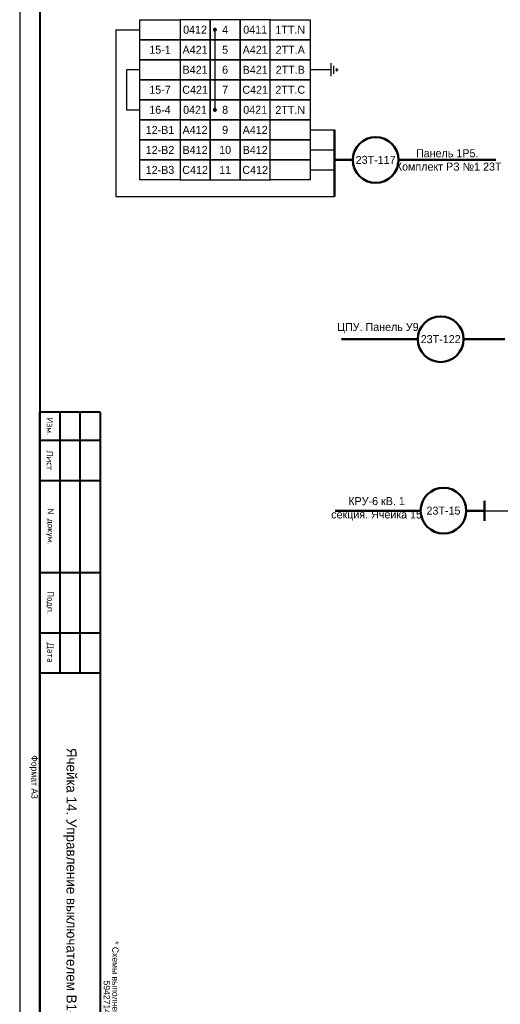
# Model space of a CAD drawing. Header units: millimetres. Extents: x 7700 to 12777, y -2533 to 2568.
# Tile 25 of 74: x 11706 to 11826, y -828 to -583. Entities that reach past the tile are written whole.
import ezdxf

# ---------------------------------------------------------------- set-up
doc = ezdxf.new("R2010")
doc.units = ezdxf.units.MM
doc.layers.add('основная 0.5', color=7, linetype='Continuous', lineweight=50)
doc.styles.add('SIMPLEX', font='txt', dxfattribs={"height": 5})

msp = doc.modelspace()

# ---------------------------------------------------------------- linework, layer by layer
for p, q in [((11706.43, -450.43), (11706.43, -870.44)), ((11730.4, -585.1), (11736.43, -585.1)), ((11730.4, -585.1), (11730.4, -626.69)), ((11755.12, -585.1), (11755.12, -605.09)), ((11784.16, -596.72), (11784.16, -593.47)), ((11784.81, -596.07), (11784.81, -594.12)), ((11736.43, -595.09), (11733.05, -595.09)), ((11733.05, -595.09), (11733.05, -605.09)), ((11784.16, -595.09), (11778.93, -595.09)), ((11785.46, -595.42), (11785.46, -594.77)), ((11785.46, -594.77), (11785.79, -595.09)), ((11785.46, -595.42), (11785.79, -595.09)), ((11733.05, -605.09), (11736.43, -605.09)), ((11778.93, -610.09), (11784.96, -610.09)), ((11778.93, -615.09), (11784.96, -615.09)), ((11778.93, -620.09), (11784.96, -620.09)), ((11730.4, -626.69), (11784.96, -626.69)), ((11822.43, -705.12), (11833.46, -705.12))]:
    msp.add_line(p, q)
at = {"lineweight": 40}
for p, q in [((11711.48, -470.43), (11711.48, -865.53)), ((11716.47, -680.53), (11716.47, -745.53)), ((11721.47, -680.53), (11721.47, -745.53)), ((11726.47, -680.53), (11726.47, -745.53))]:
    msp.add_line(p, q, dxfattribs=at)
at = {"lineweight": 50}
for p, q in [((11784.96, -610.09), (11784.96, -626.69)), ((11784.96, -617.59), (11789.53, -617.59)), ((11800.93, -617.59), (11825.25, -617.59)), ((11805.76, -662.31), (11786.69, -662.31)), ((11817.16, -662.33), (11827.43, -662.33)), ((11822.43, -702.62), (11822.43, -707.62)), ((11806.46, -705.09), (11785.13, -705.09)), ((11817.86, -705.12), (11822.43, -705.12))]:
    msp.add_line(p, q, dxfattribs=at)
for points in [[(11746.43, -587.6), (11736.43, -587.6), (11736.43, -582.6), (11746.43, -582.6)], [(11746.43, -587.6), (11753.93, -587.6), (11753.93, -582.6), (11746.43, -582.6)], [(11753.93, -587.6), (11761.43, -587.6), (11761.43, -582.6), (11753.93, -582.6)], [(11761.43, -587.6), (11768.93, -587.6), (11768.93, -582.6), (11761.43, -582.6)], [(11778.93, -587.6), (11768.93, -587.6), (11768.93, -582.6), (11778.93, -582.6)], [(11746.43, -592.59), (11736.43, -592.59), (11736.43, -587.6), (11746.43, -587.6)], [(11746.43, -592.59), (11753.93, -592.59), (11753.93, -587.6), (11746.43, -587.6)], [(11753.93, -592.59), (11761.43, -592.59), (11761.43, -587.6), (11753.93, -587.6)], [(11761.43, -592.59), (11768.93, -592.59), (11768.93, -587.6), (11761.43, -587.6)], [(11778.93, -592.59), (11768.93, -592.59), (11768.93, -587.6), (11778.93, -587.6)], [(11746.43, -597.59), (11736.43, -597.59), (11736.43, -592.59), (11746.43, -592.59)], [(11746.43, -597.59), (11736.43, -597.59), (11736.43, -592.59), (11746.43, -592.59)], [(11746.43, -597.59), (11753.93, -597.59), (11753.93, -592.59), (11746.43, -592.59)], [(11746.43, -597.59), (11753.93, -597.59), (11753.93, -592.59), (11746.43, -592.59)], [(11753.93, -597.59), (11761.43, -597.59), (11761.43, -592.59), (11753.93, -592.59)], [(11761.43, -597.59), (11768.93, -597.59), (11768.93, -592.59), (11761.43, -592.59)], [(11761.43, -597.59), (11768.93, -597.59), (11768.93, -592.59), (11761.43, -592.59)], [(11778.93, -597.59), (11768.93, -597.59), (11768.93, -592.59), (11778.93, -592.59)], [(11778.93, -597.59), (11768.93, -597.59), (11768.93, -592.59), (11778.93, -592.59)], [(11746.43, -602.59), (11736.43, -602.59), (11736.43, -597.59), (11746.43, -597.59)], [(11746.43, -602.59), (11753.93, -602.59), (11753.93, -597.59), (11746.43, -597.59)], [(11753.93, -602.59), (11761.43, -602.59), (11761.43, -597.59), (11753.93, -597.59)], [(11761.43, -602.59), (11768.93, -602.59), (11768.93, -597.59), (11761.43, -597.59)], [(11778.93, -602.59), (11768.93, -602.59), (11768.93, -597.59), (11778.93, -597.59)], [(11746.43, -607.59), (11736.43, -607.59), (11736.43, -602.59), (11746.43, -602.59)], [(11746.43, -607.59), (11753.93, -607.59), (11753.93, -602.59), (11746.43, -602.59)], [(11753.93, -607.59), (11761.43, -607.59), (11761.43, -602.59), (11753.93, -602.59)], [(11761.43, -607.59), (11768.93, -607.59), (11768.93, -602.59), (11761.43, -602.59)], [(11778.93, -607.59), (11768.93, -607.59), (11768.93, -602.59), (11778.93, -602.59)], [(11746.43, -612.59), (11736.43, -612.59), (11736.43, -607.59), (11746.43, -607.59)], [(11746.43, -612.59), (11753.93, -612.59), (11753.93, -607.59), (11746.43, -607.59)], [(11753.93, -612.59), (11761.43, -612.59), (11761.43, -607.59), (11753.93, -607.59)], [(11761.43, -612.59), (11768.93, -612.59), (11768.93, -607.59), (11761.43, -607.59)], [(11778.93, -612.59), (11768.93, -612.59), (11768.93, -607.59), (11778.93, -607.59)], [(11746.43, -617.59), (11736.43, -617.59), (11736.43, -612.59), (11746.43, -612.59)], [(11746.43, -617.59), (11753.93, -617.59), (11753.93, -612.59), (11746.43, -612.59)], [(11753.93, -617.59), (11761.43, -617.59), (11761.43, -612.59), (11753.93, -612.59)], [(11761.43, -617.59), (11768.93, -617.59), (11768.93, -612.59), (11761.43, -612.59)], [(11778.93, -617.59), (11768.93, -617.59), (11768.93, -612.59), (11778.93, -612.59)], [(11746.43, -622.59), (11736.43, -622.59), (11736.43, -617.59), (11746.43, -617.59)], [(11746.43, -622.59), (11753.93, -622.59), (11753.93, -617.59), (11746.43, -617.59)], [(11753.93, -622.59), (11761.43, -622.59), (11761.43, -617.59), (11753.93, -617.59)], [(11761.43, -622.59), (11768.93, -622.59), (11768.93, -617.59), (11761.43, -617.59)], [(11778.93, -622.59), (11768.93, -622.59), (11768.93, -617.59), (11778.93, -617.59)]]:
    msp.add_lwpolyline(points, close=True)
at = {"const_width": 0.45}
for points in [[(11755.12, -584.82, 1), (11755.12, -585.37, 1)], [(11755.12, -604.82, 1), (11755.12, -605.37, 1)]]:
    msp.add_lwpolyline(points, format="xyb", close=True, dxfattribs=at)
at = {"lineweight": 50}
for centre in [(11795.23, -617.59), (11811.46, -662.31), (11812.16, -705.09)]:
    msp.add_circle(centre, 5.7, dxfattribs=at)
at = {"layer": 'основная 0.5', "color": 0}
msp.add_line((11711.48, -680.53), (11711.48, -865.53), dxfattribs=at)
at = {"layer": 'основная 0.5', "lineweight": 40}
for p, q in [((11726.47, -680.53), (11711.48, -680.53)), ((11711.48, -687.53), (11726.47, -687.53)), ((11711.48, -697.53), (11726.47, -697.53)), ((11711.48, -720.53), (11726.47, -720.53)), ((11711.48, -735.53), (11726.47, -735.53)), ((11711.48, -745.53), (11726.48, -745.53)), ((11726.48, -745.53), (11726.48, -865.53))]:
    msp.add_line(p, q, dxfattribs=at)

# ---------------------------------------------------------------- texts
at = {"char_height": 2, "attachment_point": 5, "rotation": 0, "style": 'SIMPLEX'}
for s, insert, width in [('0412', (11750.18, -585.1), 7.4996), ('0411', (11765.18, -585.1), 7.4996), ('1ТТ.N', (11773.93, -585.1), 9.9996), ('15-1', (11741.43, -590.1), 9.9995), ('A421', (11750.18, -590.1), 7.4996), ('A421', (11765.18, -590.1), 7.4996), ('2ТТ.A', (11773.93, -590.1), 9.9996), ('B421', (11750.18, -595.09), 7.4996), ('B421', (11765.18, -595.09), 7.4996), ('2ТТ.B', (11773.93, -595.09), 9.9996), ('15-7', (11741.43, -600.09), 9.9995), ('C421', (11750.18, -600.09), 7.4996), ('C421', (11765.18, -600.09), 7.4996), ('2ТТ.C', (11773.93, -600.09), 9.9996), ('16-4', (11741.43, -605.09), 9.9996), ('0421', (11750.18, -605.09), 7.4996), ('0421', (11765.18, -605.09), 7.4996), ('2ТТ.N', (11773.93, -605.09), 9.9996), ('12-B1', (11741.43, -610.09), 9.9996), ('A412', (11750.18, -610.09), 7.4996), ('A412', (11765.18, -610.09), 7.4996), ('12-B2', (11741.43, -615.09), 9.9996), ('B412', (11750.18, -615.09), 7.4996), ('B412', (11765.18, -615.09), 7.4996), ('12-B3', (11741.43, -620.09), 9.9996), ('C412', (11750.18, -620.09), 7.4996), ('C412', (11765.18, -620.09), 7.4996)]:
    msp.add_mtext(s, dxfattribs=dict(at, insert=insert, width=width))
at = {"char_height": 2, "attachment_point": 5, "style": 'SIMPLEX'}
for s, insert, width in [('4', (11757.68, -585.1), 7.4997), ('5', (11757.68, -590.1), 7.4997), ('6', (11757.68, -595.09), 7.4997), ('7', (11757.68, -600.09), 7.4997), ('8', (11757.68, -605.09), 7.4997), ('9', (11757.68, -610.09), 7.4997), ('10', (11757.68, -615.09), 7.4997), ('Панель 1Р5.\\P Комплект РЗ №1 23Т ', (11813.09, -617.59), 25.7971), ('11', (11757.68, -620.09), 7.4997), ('ЦПУ. Панель У9', (11795.79, -659.54), 22.9135), ('КРУ-6 кВ. 1 секция. Ячейка 15', (11795.47, -704.66), 22.9135)]:
    msp.add_mtext(s, dxfattribs=dict(at, insert=insert, width=width))
at = {"color": 4, "char_height": 2, "width": 11.4, "attachment_point": 5, "style": 'SIMPLEX'}
for s, insert in [('23Т-117', (11795.23, -617.59)), ('23Т-122', (11811.46, -662.31)), ('23Т-15', (11812.16, -705.09))]:
    msp.add_mtext(s, dxfattribs=dict(at, insert=insert))
at = {"lineweight": 35, "attachment_point": 5, "rotation": 270, "line_spacing_factor": 0.8, "style": 'SIMPLEX'}
for s, insert, char_height, width in [('{\\Fromans|c204;Изм.}', (11713.97, -684.03), 1.6, 7), ('{\\Fromans|c204;Лист}', (11713.97, -692.53), 1.6, 10), ('{\\Fromans|c0;N \\Fromans|c204;докум.}', (11713.97, -709.03), 1.6, 23), ('{\\Fromans|c204;Подп.}', (11713.97, -728.03), 1.6, 15), ('{\\Fromans|c204;Дата}', (11713.97, -740.53), 1.6, 10), ('Ячейка 14. Управление выключателем В1-23Т', (11718.98, -800.53), 2.5, 110), ('\\pi-4.8,l6.4,t6.4;*^IСхемы выполнены на основании проекта 59427142.903.015.Э0.18.1-2', (11729.23, -833.04), 1.6, 64.5299)]:
    msp.add_mtext(s, dxfattribs=dict(at, insert=insert, char_height=char_height, width=width))
at = {"lineweight": 30, "insert": (11710.95, -766.12), "char_height": 1.6, "attachment_point": 1, "rotation": 270, "style": 'SIMPLEX'}
msp.add_mtext_dynamic_manual_height_columns('Формат А3', width=45.8537, gutter_width=12.5, heights=[0], dxfattribs=at)

doc.saveas('drawing.dxf')
